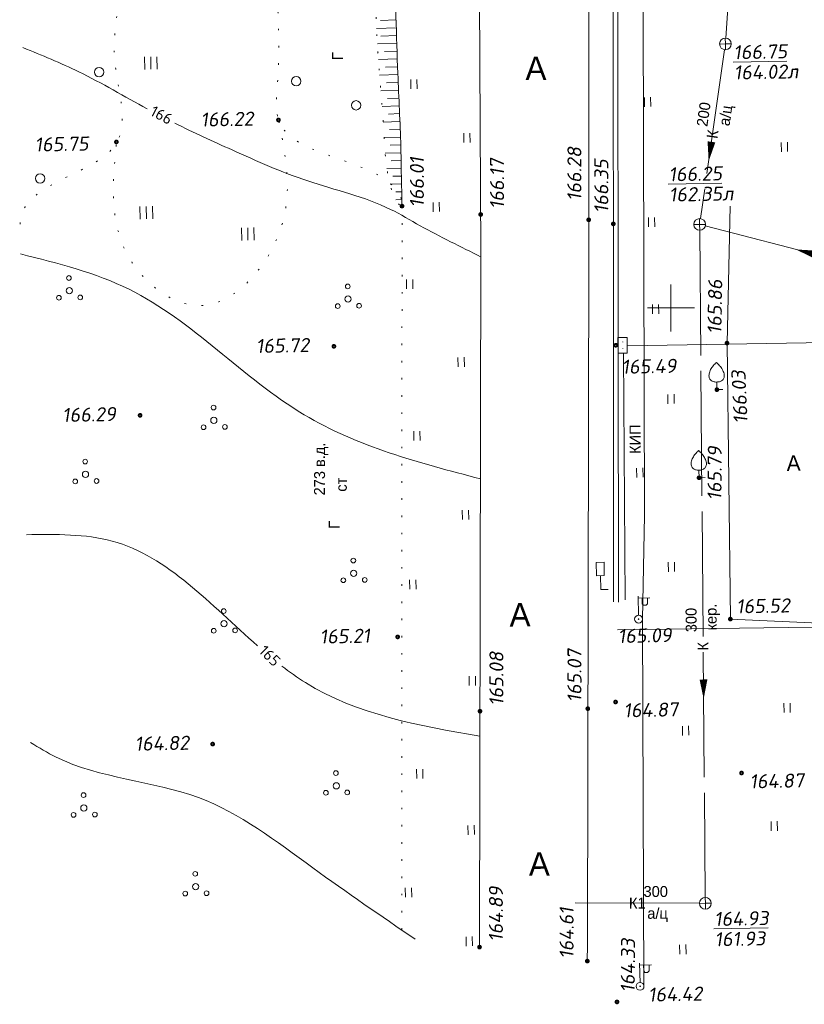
# Model space of a CAD drawing. Header units: millimetres. Extents: x 528565 to 529698, y -48331 to -46821.
# Tile 4 of 53: x 528709 to 528760, y -47400 to -47337. Entities that reach past the tile are written whole.
import ezdxf
from ezdxf.enums import TextEntityAlignment as Align

# ---------------------------------------------------------------- set-up
doc = ezdxf.new("R2010")
doc.units = ezdxf.units.MM
doc.linetypes.add('LU197', pattern=[9, 8, -1])
doc.linetypes.add('LUTT007', pattern=[1, 0, -1])
for name, color, linetype, lineweight in [('ELEKTROSET_', 6, 'LU1191', 9), ('GAZ', 184, 'LU197', 13), ('KANALIZACIA', 1, 'LU197', 13), ('OTMETKI', 7, 'Continuous', 13), ('RELJEF', 18, 'Continuous', 13), ('setka', 5, 'Continuous', 0), ('SWAZ_', 1, 'LU133', 9), ('TEXT', 7, 'Continuous', 13), ('TOPOGRAFIA', 7, 'Continuous', 13)]:
    doc.layers.add(name, color=color, linetype=linetype, lineweight=lineweight)
doc.styles.add('SIMPLEX_K', font='txt')
doc.styles.add('Simplex_shx', font='simplex.shx')
doc.styles.get("Standard").update_dxf_attribs({"font": 'arial.ttf'})
doc.styles.add('Standard_k', font='simplex.shx', dxfattribs={"oblique": 10})
doc.linetypes.add('LU1191', pattern='A,1,-2,0.29,[131,ltypeshp01.shx,S=1.3,R=180,X=0.923,Y=0.65],0.29,[131,ltypeshp01.shx,S=1.3,R=180,X=1.3,Y=0.65],5,[131,ltypeshp01.shx,S=1.3,R=0,X=-1.3,Y=-0.65],0.58,[131,ltypeshp01.shx,S=1.3,R=0,X=-1.3,Y=-0.65],-2,3', length=14.16)
doc.linetypes.add('LU1193', pattern='A,1,-2,[131,ltypeshp01.shx,S=1.3,R=180,X=1.3,Y=0.65],6,[131,ltypeshp01.shx,S=1.3,R=0,X=-1.3,Y=-0.65],-2,3', length=14)
doc.linetypes.add('LU133', pattern='A,6,[133,ltypeshp.shx,S=0.25,R=0,X=-3,Y=0],-2', length=8)
doc.linetypes.add('LUTT008aa', pattern='A,2,[133,ltypeshp.shx,S=0.5,R=0,X=-1,Y=0],0,[130,ltypeshp.shx,S=0.5,R=0,X=-0.5,Y=0.5],-0.001,["*",Standard,S=1,R=0,X=-0.831,Y=-0.5],2', length=4.001)
doc.linetypes.add('LUTT472_500', pattern='A,4,[130,ltypeshp.shx,S=0.5,R=0,X=0,Y=0.5],4,0', length=8)

# ---------------------------------------------------------------- blocks, each defined once
blk = doc.blocks.new('Pk_blok')
at = {"color": 0, "linetype": 'Continuous', "lineweight": 13, "const_width": 0.25}
blk.add_lwpolyline([(-0.175, 0, 1), (0.175, 0, 1)], format="xyb", close=True, dxfattribs=at)
blk = doc.blocks.new('KK_blok')
at = {"color": 0, "linetype": 'Continuous', "lineweight": 13}
for q in [(-0.75, 0), (0, 0.75), (0, -0.75), (0.75, 0)]:
    blk.add_line((0, 0), q, dxfattribs=at)
blk.add_circle((0, 0), 0.75, dxfattribs=at)
blk = doc.blocks.new('U1402')
for p, q in [((-1, 1.16), (1, 1.16)), ((-1, 0), (-1, 1.16)), ((1, 0), (-1, 0)), ((1, 1.16), (1, 0))]:
    blk.add_line(p, q)
at = {"const_width": 0.055}
for points in [[(-0.47, 0.61, 1), (-0.4, 0.61, 1)], [(0.39, 0.61, 1), (0.46, 0.61, 1)]]:
    blk.add_lwpolyline(points, format="xyb", close=True, dxfattribs=at)
blk = doc.blocks.new('U401t')
at = {"layer": 'TOPOGRAFIA'}
for p, q in [((-0.4, 0), (-0.4, 1.2)), ((0.4, 0), (0.4, 1.2))]:
    blk.add_line(p, q, dxfattribs=at)
blk = doc.blocks.new('U369')
blk.add_circle((0, 0), 0.6)
blk = doc.blocks.new('BSTB_blok')
at = {"color": 0, "linetype": 'Continuous', "lineweight": 13, "const_width": 0.095}
blk.add_lwpolyline([(-0.0525, 0, 1), (0.0525, 0, 1)], format="xyb", close=True, dxfattribs=at)
at = {"color": 0, "linetype": 'Continuous', "lineweight": 13}
blk.add_circle((0, 0), 0.5, dxfattribs=at)
blk = doc.blocks.new('U1101')
for p, q in [((0, 0.45), (0, 2.95)), ((0, 2.7), (1.5, 2.7)), ((0.5, 2.7), (0.5, 1.95)), ((1.2, 1.95), (1.2, 2.7)), ((0.5, 1.95), (0.65, 1.75)), ((0.65, 1.75), (1, 1.75)), ((1, 1.75), (1.2, 1.95))]:
    blk.add_line(p, q)
blk = doc.blocks.new('U3882')
at = {"layer": 'TOPOGRAFIA'}
blk.add_lwpolyline([(0, 0.98), (0, 0), (0.76, 0)], dxfattribs=at)
blk.add_open_spline([(0, 3.49), (0.14, 3.35), (0.42, 3.08), (0.76, 2.6), (0.97, 2.08), (1, 1.56), (0.77, 1.19), (0.42, 0.99), (0, 0.97), (-0.41, 0.99), (-0.76, 1.19), (-1, 1.55), (-0.97, 2.08), (-0.77, 2.6), (-0.42, 3.08), (-0.14, 3.35), (0, 3.49)], degree=3, knots=[0, 0, 0, 0, 0.605608, 1.185653, 1.776143, 2.240838, 2.642449, 2.990041, 3.470375, 3.950708, 4.268679, 4.696621, 5.161316, 5.751806, 6.331851, 6.937459, 6.937459, 6.937459, 6.937459], dxfattribs=at)
blk = doc.blocks.new('U402t')
for p, q in [((-0.69, 0.03), (-0.69, 1.63)), ((0.11, 0.03), (0.11, 1.63)), ((0.91, 0.03), (0.91, 1.63))]:
    blk.add_line(p, q)
blk = doc.blocks.new('U394')
for centre, radius in [((-0.01, 1.63), 0.3), ((0, 0), 0.4), ((-1.34, -0.87), 0.3), ((1.39, -0.88), 0.3)]:
    blk.add_circle(centre, radius)
blk = doc.blocks.new('U2063')
for p, q in [((-0.5, 1.8), (-0.5, 3.5)), ((-0.5, 3.5), (0.5, 3.5)), ((0.5, 3.5), (0.5, 1.8)), ((0.5, 1.8), (-0.5, 1.8)), ((0, 1.8), (0, 0)), ((0, 0), (0.95, 0))]:
    blk.add_line(p, q)
blk = doc.blocks.new('Setka_blok')
at = {"color": 0, "linetype": 'Continuous', "lineweight": 0}
for p, q in [((0, -3), (0, 3)), ((-3, 0), (3, 0))]:
    blk.add_line(p, q, dxfattribs=at)

msp = doc.modelspace()

# ---------------------------------------------------------------- linework, layer by layer
at = {"layer": 'ELEKTROSET_', "linetype": 'LU1193', "flags": 128}
for points in [[(528749.31, -47328.344), (528749.403, -47368.539)], [(528749.379, -47398.656), (528749.282, -47375.162), (528749.403, -47368.539)]]:
    msp.add_lwpolyline(points, dxfattribs=at)
at = {"layer": 'KANALIZACIA'}
for p, q in [((528757.376, -47295.932), (528754.612, -47337.987)), ((528754.535, -47338.732), (528752.991, -47349.543)), ((528752.941, -47350.289), (528753.301, -47392.978)), ((528753.301, -47350.009), (528768.275, -47353.902)), ((528752.929, -47393.352), (528744.968, -47393.326))]:
    msp.add_line(p, q, dxfattribs=at)
at = {"layer": 'KANALIZACIA', "linetype": 'Continuous'}
for points in [[(528753.693, -47344.628, 0.5, 0, 0), (528753.516, -47345.866, 0, 0, 0), (528753.707, -47344.529, 0, 0, 0)], [(528760.308, -47351.831, 0.5, 0, 0), (528759.098, -47351.516, 0, 0, 0), (528760.405, -47351.856, 0, 0, 0)], [(528753.184, -47379.031, 0.5, 0, 0), (528753.194, -47380.281, 0, 0, 0), (528753.183, -47378.931, 0, 0, 0)]]:
    msp.add_lwpolyline(points, format="xyseb", dxfattribs=at)
at = {"layer": 'RELJEF'}
for points, knots in [([(528717.606, -47342.52), (528716.147, -47341.728), (528713.602, -47340.21), (528710.86, -47339.088), (528709.659, -47338.597)], [23.414677, 23.414677, 23.414677, 23.414677, 28.3941, 32.285614, 32.285614, 32.285614, 32.285614]), ([(528738.966, -47352.007), (528737.671, -47351.331), (528735.686, -47350.417), (528732.219, -47348.283), (528727.916, -47347.344), (528723.39, -47345.312), (528720.576, -47344.03), (528719.368, -47343.432)], [0, 0, 0, 0, 4.382814, 6.554262, 12.159081, 17.386253, 21.431037, 21.431037, 21.431037, 21.431037])]:
    msp.add_open_spline(points, degree=3, knots=knots, dxfattribs=at)
at = {"layer": 'SWAZ_'}
msp.add_line((528764.761, -47357.414), (528748.322, -47357.677), dxfattribs=at)
at = {"layer": 'SWAZ_', "flags": 128}
msp.add_lwpolyline([(528748.17, -47373.94), (528748.058, -47358.151)], dxfattribs=at)
at = {"layer": 'TOPOGRAFIA'}
for p, q in [((528738.834, -47330.478), (528738.948, -47351.732)), ((528745.85, -47330.72), (528745.842, -47351.633)), ((528733.538, -47337.327), (528732.271, -47337.367)), ((528733.522, -47336.827), (528732.522, -47336.861)), ((528733.554, -47337.827), (528732.554, -47337.858)), ((528733.569, -47338.327), (528732.327, -47338.365)), ((528733.585, -47338.826), (528732.789, -47338.852)), ((528733.601, -47339.326), (528732.395, -47339.367)), ((528733.619, -47339.826), (528732.848, -47339.854)), ((528733.638, -47340.325), (528732.471, -47340.371)), ((528733.658, -47340.825), (528732.912, -47340.856)), ((528733.68, -47341.325), (528732.55, -47341.374)), ((528733.725, -47342.324), (528732.627, -47342.373)), ((528733.702, -47341.824), (528732.978, -47341.856)), ((528733.747, -47342.823), (528733.043, -47342.853)), ((528733.768, -47343.323), (528732.699, -47343.366)), ((528733.788, -47343.822), (528733.101, -47343.848)), ((528733.805, -47344.322), (528732.761, -47344.356)), ((528733.82, -47344.822), (528733.154, -47344.84)), ((528733.833, -47345.322), (528732.826, -47345.344)), ((528733.843, -47345.821), (528733.218, -47345.834)), ((528733.852, -47346.321), (528732.935, -47346.338)), ((528733.861, -47346.821), (528733.323, -47346.832)), ((528733.872, -47347.321), (528733.134, -47347.338)), ((528733.885, -47347.821), (528733.516, -47347.831)), ((528733.9, -47348.321), (528733.504, -47348.334)), ((528733.917, -47348.82), (528733.785, -47348.825)), ((528754.902, -47375.164), (528764.849, -47375.633))]:
    msp.add_line(p, q, dxfattribs=at)
at = {"layer": 'TOPOGRAFIA', "linetype": 'LUTT472_500', "ltscale": 0.6, "flags": 128}
msp.add_lwpolyline([(528747.404, -47335.258), (528747.425, -47357.644), (528747.438, -47374.067)], dxfattribs=at)
at = {"layer": 'TOPOGRAFIA', "ltscale": 0.6, "flags": 128}
msp.add_lwpolyline([(528747.704, -47335.257), (528747.725, -47357.642), (528747.738, -47374.075)], dxfattribs=at)
at = {"layer": 'TOPOGRAFIA', "linetype": 'LUTT007', "lineweight": 20, "flags": 128}
msp.add_lwpolyline([(528733.902, -47348.737), (528733.895, -47395.521)], dxfattribs=at)
at = {"layer": 'TOPOGRAFIA', "flags": 128}
for points in [[(528754.889, -47348.733), (528754.688, -47357.507), (528754.902, -47375.164)], [(528738.859, -47396.155), (528738.948, -47351.732)], [(528745.842, -47351.633), (528745.755, -47396.014), (528745.753, -47397.05)]]:
    msp.add_lwpolyline(points, dxfattribs=at)
at = {"layer": 'TOPOGRAFIA', "linetype": 'LUTT008aa', "lineweight": 20, "flags": 128}
msp.add_lwpolyline([(528764.849, -47375.629), (528747.691, -47375.844)], dxfattribs=at)
at = {"layer": 'TOPOGRAFIA', "linetype": 'LUTT007', "lineweight": 20}
for points, start_tangent, end_tangent in [([(528709.469, -47349.888), (528715.635, -47344.721), (528715.514, -47339.227), (528715.68, -47336.356), (528716, -47331.712), (528716.435, -47325.271), (528717.181, -47321.977), (528718.849, -47320.181), (528720.833, -47319.377), (528724.979, -47321.054), (528725.992, -47324.498), (528725.957, -47327.91), (528725.902, -47334.444), (528725.94, -47340.889), (528725.999, -47343.228), (528733.987, -47348.758)], (-0.007352, 0.999973), (0.147547, -0.989055)), ([(528732.011, -47326.759), (528732.124, -47332.037), (528732.291, -47337.74), (528732.744, -47344.067), (528733.186, -47347.527), (528733.815, -47348.739)], (0.015614, -0.999878), (0.72373, -0.690083))]:
    msp.add_spline(points, degree=3, dxfattribs=dict(at, start_tangent=start_tangent, end_tangent=end_tangent))
at = {"layer": 'TOPOGRAFIA', "start_tangent": (0.024406, -0.999702), "end_tangent": (0.008154, -0.999967)}
msp.add_spline([(528733.196, -47326.796), (528733.311, -47331.183), (528733.514, -47336.609), (528733.635, -47340.261), (528733.824, -47344.938), (528733.877, -47347.527), (528733.904, -47348.824)], degree=3, dxfattribs=at)
at = {"layer": 'TOPOGRAFIA', "linetype": 'LUTT007', "lineweight": 20}
msp.add_spline([(528726.029, -47343.311), (528726.168, -47350.115), (528720.922, -47355.11), (528716.458, -47352.06), (528715.635, -47344.721)], degree=3, dxfattribs=at)
at = {"layer": 'TOPOGRAFIA'}
for points in [[(528738.919, -47366.193), (528727.634, -47362.087), (528716.441, -47354.063), (528709.508, -47351.802)], [(528734.741, -47395.646), (528728.201, -47391.085), (528720.878, -47386.587), (528711.78, -47383.996), (528710.148, -47383.063)]]:
    msp.add_spline(points, degree=3, dxfattribs=at)
for points, knots in [([(528724.656, -47376.877), (528721.669, -47374.247), (528717.622, -47369.66), (528711.767, -47369.739), (528709.876, -47369.764)], [15.472443, 15.472443, 15.472443, 15.472443, 27.002017, 32.500989, 32.500989, 32.500989, 32.500989]), ([(528738.886, -47382.66), (528734.962, -47381.974), (528730.421, -47381.18), (528726.707, -47378.55), (528726.213, -47378.17)], [0, 0, 0, 0, 11.67132, 13.50392, 13.50392, 13.50392, 13.50392])]:
    msp.add_open_spline(points, degree=3, knots=knots, dxfattribs=at)

# ---------------------------------------------------------------- block references
at = {"layer": 'OTMETKI', "linetype": 'Continuous', "xscale": 0.50000486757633, "yscale": 0.50000486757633, "zscale": 0.50000486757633, "rotation": 1.173488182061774}
for p in [(528725.999, -47343.228), (528715.633, -47344.634), (528733.902, -47348.737), (528738.935, -47349.276), (528745.843, -47349.616), (528747.416, -47349.878), (528747.575, -47357.643), (528754.688, -47357.507), (528729.546, -47357.713), (528754.042, -47360.485), (528717.149, -47362.129), (528752.901, -47366.124), (528754.902, -47375.164), (528733.623, -47376.305), (528745.785, -47380.9), (528747.562, -47380.471), (528738.889, -47381.061), (528721.79, -47383.163), (528755.616, -47385.017), (528738.859, -47396.155), (528745.753, -47397.05), (528747.65, -47399.662)]:
    msp.add_blockref('Pk_blok', p, dxfattribs=at)
at = {"layer": 'setka', "lineweight": -2, "xscale": 0.5, "yscale": 0.5, "zscale": 0.5}
msp.add_blockref('Setka_blok', (528751.102, -47355.253), dxfattribs=at)
at = {"layer": 'TOPOGRAFIA', "linetype": 'Continuous', "xscale": 0.50000486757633, "yscale": 0.50000486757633, "zscale": 0.50000486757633, "rotation": 1.173488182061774}
for name, p in [('KK_blok', (528754.588, -47338.361)), ('KK_blok', (528752.938, -47349.914)), ('BSTB_blok', (528749.032, -47375.167)), ('KK_blok', (528753.304, -47393.353)), ('BSTB_blok', (528749.129, -47398.661))]:
    msp.add_blockref(name, p, dxfattribs=at)
at = {"layer": 'TOPOGRAFIA', "xscale": 0.50000486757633, "yscale": 0.50000486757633, "zscale": 0.50000486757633}
for name, p, rotation in [('U402t', (528717.791, -47340.004), 1.173488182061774), ('U369', (528714.529, -47340.165), 1.173488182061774), ('U369', (528727.138, -47340.753), 1.173488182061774), ('U401t', (528734.668, -47341.236), 1.173488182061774), ('U401t', (528749.617, -47342.378), 1.173488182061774), ('U369', (528730.966, -47342.291), 1.173488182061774), ('U401t', (528738.06, -47344.676), 1.173488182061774), ('U401t', (528758.368, -47345.26), 1.173488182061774), ('U369', (528710.751, -47346.97), 1.173488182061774), ('U401t', (528736.101, -47349.098), 1.173488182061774), ('U402t', (528717.5, -47349.573), 1.173488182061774), ('U401t', (528749.87, -47350.071), 1.173488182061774), ('U402t', (528723.995, -47350.94), 1.173488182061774), ('U394', (528712.619, -47354.155), 1.173488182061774), ('U394', (528730.45, -47354.691), 1.173488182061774), ('U401t', (528734.397, -47354.039), 1.173488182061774), ('U401t', (528750.128, -47355.63), 1.173488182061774), ('U1402', (528747.721, -47357.655), 270.8909695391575), ('U401t', (528737.689, -47359.018), 1.173488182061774), ('U3882', (528754.042, -47360.485), 1.173488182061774), ('U401t', (528751.113, -47361.381), 1.173488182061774), ('U394', (528721.867, -47362.444), 1.173488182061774), ('U401t', (528734.862, -47363.738), 1.173488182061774), ('U3882', (528752.901, -47366.124), 1.173488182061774), ('U394', (528713.658, -47365.904), 1.173488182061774), ('U401t', (528749.122, -47366.096), 1.173488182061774), ('U401t', (528737.965, -47368.796), 1.173488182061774), ('U394', (528730.81, -47372.235), 1.173488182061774), ('U2063', (528746.61, -47373.283), 1.173488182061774), ('U401t', (528751.136, -47372.129), 1.173488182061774), ('U401t', (528734.601, -47373.248), 1.173488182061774), ('U1101', (528749.032, -47375.167), 1.173488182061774), ('U394', (528722.518, -47375.465), 1.173488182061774), ('U401t', (528738.404, -47379.415), 1.173488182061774), ('U401t', (528758.537, -47381.142), 1.173488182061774), ('U401t', (528752.046, -47382.603), 1.173488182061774), ('U394', (528729.694, -47385.834), 1.173488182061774), ('U401t', (528735.039, -47385.365), 1.173488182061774), ('U394', (528713.553, -47387.247), 1.173488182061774), ('U401t', (528738.332, -47388.96), 1.173488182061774), ('U401t', (528757.716, -47388.71), 1.173488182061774), ('U394', (528720.697, -47392.281), 1.173488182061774), ('U401t', (528734.321, -47392.959), 1.173488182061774), ('U401t', (528738.21, -47396.087), 1.173488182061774), ('U401t', (528751.871, -47396.603), 1.173488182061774), ('U1101', (528749.129, -47398.661), 1.173488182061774)]:
    msp.add_blockref(name, p, dxfattribs=dict(at, rotation=rotation))

# ---------------------------------------------------------------- texts
at = {"layer": 'GAZ', "linetype": 'Continuous', "lineweight": 13, "style": 'SIMPLEX_K'}
for p in [(528729.778, -47339.143), (528729.568, -47369.135)]:
    msp.add_text('Г', height=0.7, rotation=89.73744, dxfattribs=at).set_placement(p, align=Align.MIDDLE)
for s, p in [('273 в.д.', (528728.972, -47367.255)), ('ст', (528730.37, -47367.015))]:
    msp.add_text(s, height=0.7, rotation=89.73744, dxfattribs=at).set_placement(p)
at = {"layer": 'KANALIZACIA', "linetype": 'Continuous', "lineweight": 13, "style": 'Standard_k', "oblique": 10}
for s, p in [('164.02л', (528755.134, -47340.646)), ('162.35л', (528750.988, -47348.457)), ('161.93', (528753.904, -47396.11))]:
    msp.add_text(s, height=0.9, rotation=1.17349, dxfattribs=at).set_placement(p)
at = {"layer": 'KANALIZACIA', "linetype": 'Continuous', "lineweight": 13, "style": 'SIMPLEX_K'}
for s, rotation, p in [('200', 81.8734, (528753.427, -47343.69)), ('а/ц', 81.8734, (528754.845, -47343.643)), ('300', 90.48366, (528752.75, -47376.004)), ('кер.', 90.48366, (528754.03, -47375.889)), ('300', 359.81191, (528749.346, -47392.944)), ('а/ц', 359.81191, (528749.588, -47394.342))]:
    msp.add_text(s, height=0.7, rotation=rotation, dxfattribs=at).set_placement(p)
for s, rotation, p in [('К', 81.8734, (528753.763, -47344.138)), ('К', 90.48366, (528753.153, -47376.909)), ('К1', 359.81191, (528748.949, -47393.339))]:
    msp.add_text(s, height=0.7, rotation=rotation, dxfattribs=at).set_placement(p, align=Align.MIDDLE)
at = {"layer": 'OTMETKI', "style": 'Standard_k', "oblique": 10}
for s, rotation, p in [('%%u166.75', 1.17349, (528755.089, -47338.451)), ('166.22', 1.17349, (528721.008, -47342.761)), ('165.75', 1.17349, (528710.397, -47344.355)), ('166.28', 89.95357, (528744.476, -47348.409)), ('166.01', 89.95357, (528734.404, -47348.826)), ('166.17', 89.95357, (528739.532, -47348.929)), ('166.35', 89.95357, (528746.197, -47349.19)), ('%%u166.25', 1.17349, (528750.943, -47346.261)), ('165.86', 89.03098, (528753.433, -47356.92)), ('165.72', 1.17349, (528724.554, -47357.246)), ('165.49', 1.17349, (528747.937, -47358.576)), ('166.03', 92.64356, (528755.119, -47362.685)), ('166.29', 1.17349, (528712.158, -47361.662)), ('165.79', 89.66475, (528753.436, -47367.567)), ('165.52', 1.17349, (528755.269, -47373.907)), ('165.21', 1.17349, (528728.631, -47375.838)), ('165.09', 1.17349, (528747.697, -47375.804)), ('165.08', 89.95357, (528739.487, -47380.714)), ('165.07', 89.95357, (528744.482, -47380.493)), ('164.87', 1.17349, (528748.064, -47380.561)), ('164.82', 1.17349, (528716.798, -47382.696)), ('164.87', 1.17349, (528756.118, -47385.107)), ('164.89', 89.95357, (528739.457, -47395.809)), ('164.61', 89.95357, (528743.978, -47396.895)), ('%%u164.93', 1.17349, (528753.859, -47393.914)), ('164.33', 89.60278, (528747.889, -47399.061)), ('164.42', 1.17349, (528749.631, -47398.751))]:
    msp.add_text(s, height=0.9, rotation=rotation, dxfattribs=at).set_placement(p, align=Align.TOP_LEFT)
at = {"layer": 'RELJEF', "lineweight": 13, "style": 'Simplex_shx'}
for s, rotation, p in [('166', 332.14826, (528718.518, -47342.917)), ('165', 315.50755, (528725.445, -47377.513))]:
    msp.add_text(s, height=0.7, rotation=rotation, dxfattribs=at).set_placement(p, align=Align.MIDDLE)
at = {"layer": 'SWAZ_', "linetype": 'Continuous', "lineweight": 13, "style": 'SIMPLEX_K'}
msp.add_text('КИП', height=0.7, rotation=90.40949, dxfattribs=at).set_placement((528749.167, -47364.599))
at = {"layer": 'TEXT', "style": 'SIMPLEX_K'}
msp.add_text('А', height=1, rotation=1.17349, dxfattribs=at).set_placement((528758.51, -47365.691))
at = {"layer": 'TOPOGRAFIA', "style": 'SIMPLEX_K'}
for p in [(528741.802, -47340.675), (528740.786, -47375.643), (528742.019, -47391.593)]:
    msp.add_text('А', height=1.5, rotation=0.5909, dxfattribs=at).set_placement(p)

doc.saveas('drawing.dxf')
